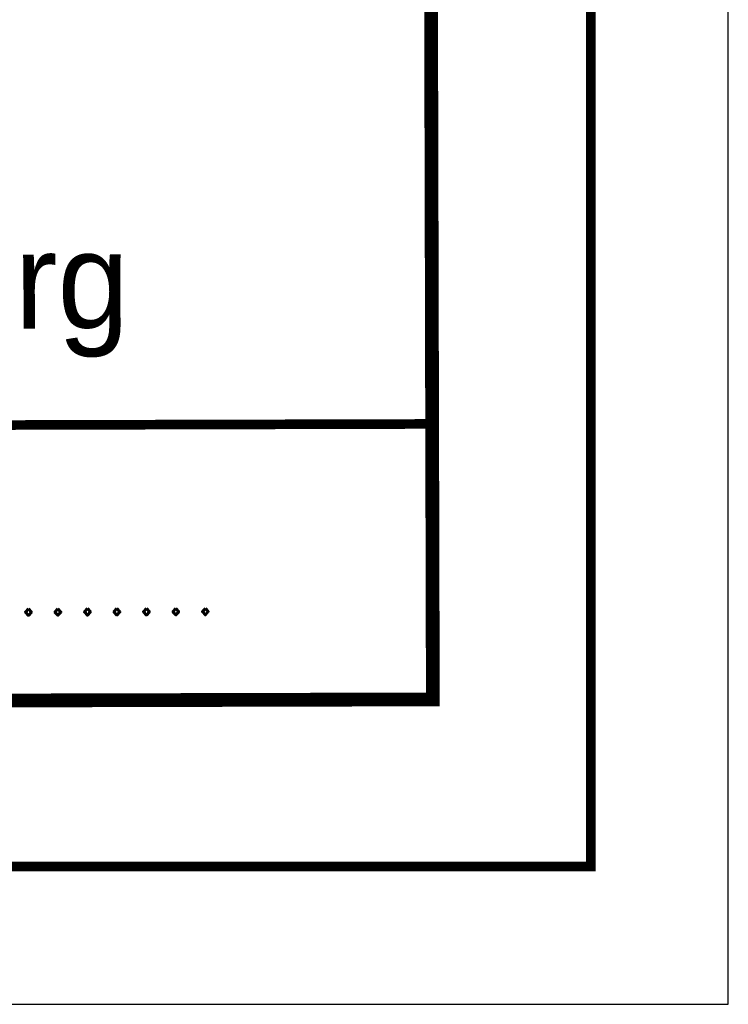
# Model space of a CAD drawing. Extents: x 0 to 1135, y 0 to 420.
# Tile 20 of 31: x 1109 to 1135, y 0 to 36. Entities that reach past the tile are written whole.
import ezdxf
from ezdxf.enums import TextEntityAlignment as Align

# ---------------------------------------------------------------- set-up
doc = ezdxf.new("R2010")
doc.units = 0
doc.header["$LTSCALE"] = 2
doc.header["$MEASUREMENT"] = 0
doc.linetypes.add('AUSGEZOGEN', pattern=[0])
doc.layers.add('LEGENDE', color=7, linetype='AUSGEZOGEN')
doc.layers.add('RAHMEN', color=250, linetype='AUSGEZOGEN')
doc.styles.add('ROMANS', font='romans.shx', dxfattribs={"width": 0.8})
doc.styles.add('UNIR-H', font='unir_h.shx', dxfattribs={"width": 0.8})

msp = doc.modelspace()

# ---------------------------------------------------------------- linework, layer by layer
at = {"layer": 'LEGENDE'}
for points, const_width in [([(1124.265, 10.818), (1124.084, 81.318)], 0.5), ([(1057.239, 20.896), (1124.239, 21.068)], 0.35), ([(959.015, 10.644), (1124.514, 11.069)], 0.5)]:
    msp.add_lwpolyline(points, dxfattribs=dict(at, const_width=const_width))
at = {"layer": 'RAHMEN'}
for p, q in [((1135, 0), (1135, 420)), ((950, 0), (1135, 0))]:
    msp.add_line(p, q, dxfattribs=at)
at = {"layer": 'RAHMEN', "const_width": 0.35}
msp.add_lwpolyline([(25, 5), (1130, 5), (1130, 415), (25, 415), (25, 5)], dxfattribs=at)

# ---------------------------------------------------------------- texts
at = {"layer": 'LEGENDE', "style": 'UNIR-H'}
msp.add_text('Dienststelle Nürnberg', height=3.5, rotation=0.1472, dxfattribs=at).set_placement((1090.73, 24.482), align=Align.CENTER)
at = {"layer": 'LEGENDE', "style": 'ROMANS'}
msp.add_text('.....................................................', height=2.5, rotation=0.1472, dxfattribs=at).set_placement((1059.75, 13.991))

doc.saveas('drawing.dxf')
